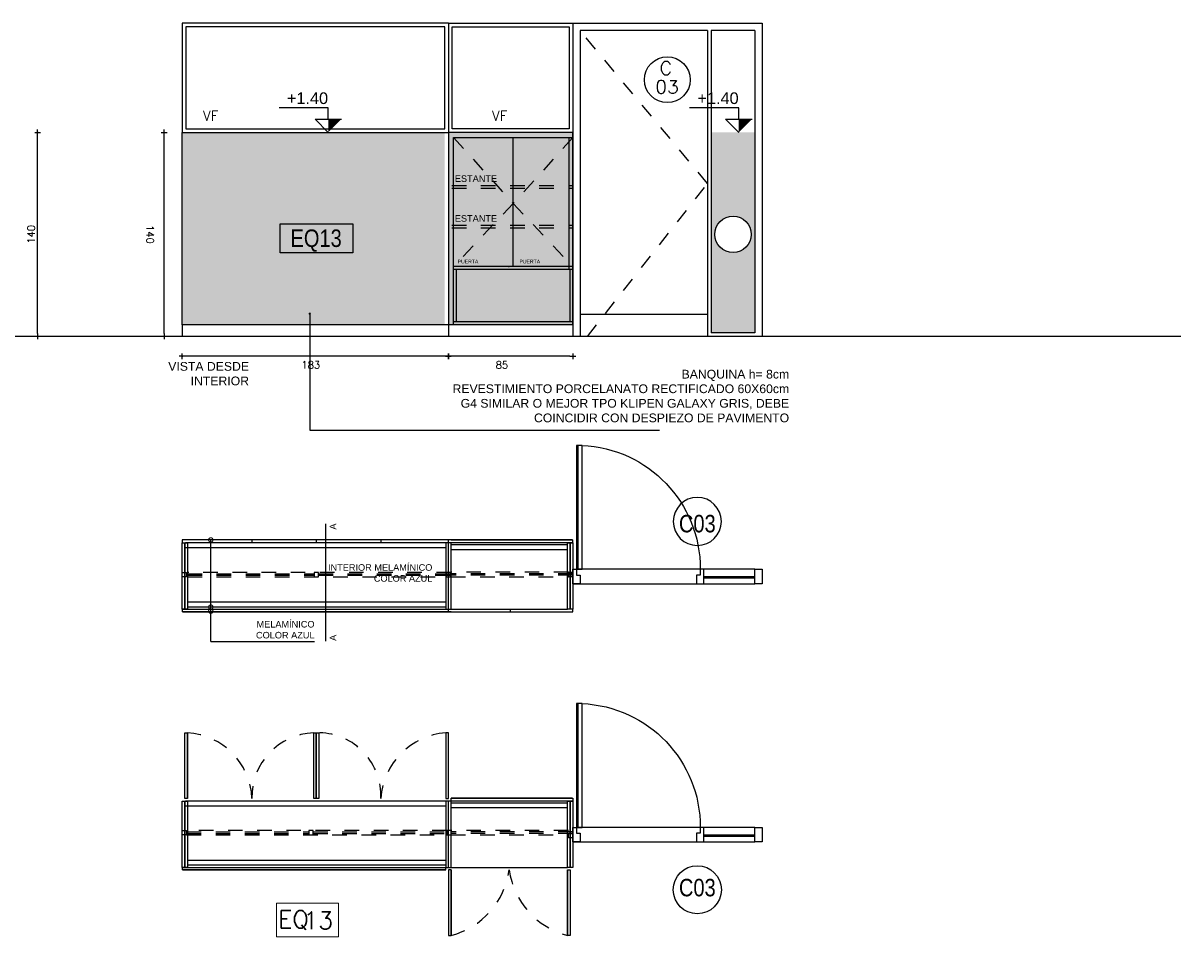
# Model space of a CAD drawing. Header units: millimetres. Extents: x -989 to -850, y -581 to -509.
# Tile 52 of 52: x -858 to -850, y -567 to -561. Entities that reach past the tile are written whole.
import ezdxf
from ezdxf.enums import TextEntityAlignment as Align

# ---------------------------------------------------------------- set-up
doc = ezdxf.new("R2010")
doc.units = ezdxf.units.MM
doc.header["$LTSCALE"] = 0.2
for name, pattern in [('CAIF XREF PLANTAS 603$0$RAYITAS', [0.375, 0.25, -0.125]), ('HIDDEN', [0.375, 0.25, -0.125]), ('RAYITAS', [0.375, 0.25, -0.125])]:
    doc.linetypes.add(name, pattern=pattern)
for name, color, linetype in [('A Aluminio', 5, 'Continuous'), ('A CARPINTERIA', 5, 'Continuous'), ('A EQUIPAMIENTO', 5, 'Continuous'), ('A MUROS', 1, 'Continuous'), ('A PAVIMENTO', 8, 'Continuous'), ('A Proyeccion', 8, 'Continuous'), ('A PROYECCION 2', 2, 'Continuous'), ('A TABIQUE', 2, 'Continuous'), ('Hatch 354', 254, 'Continuous'), ('TEXTOS', 2, 'Continuous'), ('TXT COTA', 3, 'Continuous'), ('TXT COTA NIVEL', 3, 'Continuous'), ('TXT PLANILLAS', 3, 'Continuous'), ('TXT TERMINACIONES', 3, 'Continuous')]:
    doc.layers.add(name, color=color, linetype=linetype)
doc.styles.add('arial', font='arial.ttf')
doc.styles.add('arial narrow', font='ARIALN.TTF')
doc.styles.add('atributo', font='romans.shx', dxfattribs={"height": 0.12})
doc.styles.add('ROMANS', font='romans.shx')
doc.styles.add('SaAS simplex', font='simplex.shx', dxfattribs={"width": 0.8})
doc.styles.get("Standard").update_dxf_attribs({"font": 'arial.ttf'})
doc.dimstyles.new('COTAS 125', dxfattribs={"dimscale": 0.01, "dimtxt": 15, "dimasz": 8, "dimexe": 5, "dimexo": 20, "dimgap": 10, "dimtad": 0, "dimzin": 9, "dimdsep": 46, "dimtxsty": 'SaAS simplex', "dimblk": 'OBLIQUE', "dimcen": 0, "dimclrd": 8, "dimclre": 8, "dimclrt": 256, "dimadec": 1, "dimazin": 0, "dimtfac": 1, "dimtmove": 2, "dimatfit": 3, "dimldrblk": 'OBLIQUE', "dimfxl": 10, "dimlwd": -1, "dimlwe": -1, "dimarcsym": 0})
doc.dimstyles.new('ESC20', dxfattribs={"dimtxt": 0.05, "dimasz": 0.02, "dimexe": 0, "dimexo": 0, "dimgap": 0.02, "dimtad": 1, "dimtoh": 1, "dimdec": 0, "dimlfac": 100, "dimzin": 12, "dimdsep": 46, "dimtxsty": 'ROMANS', "dimblk1": 'PUNTO', "dimblk2": 'PUNTO', "dimsah": 1, "dimcen": 0, "dimse1": 1, "dimse2": 1, "dimclrd": 1, "dimclre": 1, "dimadec": 0, "dimazin": 0, "dimtfac": 0.1, "dimtdec": 0, "dimtix": 1, "dimtmove": 2, "dimatfit": 3, "dimldrblk": 'PUNTO', "dimfxl": 1, "dimtvp": 0.7, "dimtolj": 1, "dimtzin": 0, "dimarcsym": 0})

# ---------------------------------------------------------------- blocks, each defined once
blk = doc.blocks.new('tipo carpinteria')
blk.add_circle((0, 0), 0.165)
at = {"color": 0, "style": 'arial narrow'}
blk.add_attdef('33', text='', height=0.12, dxfattribs=at).set_placement((0, 0.0084), align=Align.MIDDLE_CENTER)
blk = doc.blocks.new('C04')
for p, q in [((-0.037, 0), (-0.037, 0.85)), ((-1.25, 0), (-0.025, 0)), ((-0.9, -0.05), (-1.25, -0.05)), ((-0.9, -0.06), (-1.25, -0.06)), ((0, -0.1), (-1.25, -0.1))]:
    blk.add_line(p, q)
for points in [[(-0.065, 0), (-0.065, 0.85), (-0.025, 0.85), (-0.025, 0)], [(-1.3, -0.1), (-1.25, -0.1), (-1.25, 0), (-1.3, 0)]]:
    blk.add_lwpolyline(points, close=True)
for points in [[(-0.875, 0), (-0.875, -0.04), (-0.85, -0.04), (-0.85, -0.1), (-0.9, -0.1), (-0.9, 0), (-0.875, 0)], [(-0.025, 0), (-0.025, -0.04), (-0.05, -0.04), (-0.05, -0.1), (0, -0.1), (0, 0), (-0.025, 0)]]:
    blk.add_lwpolyline(points)
blk.add_arc((-0.0273, 0.0031), 0.8477, 92.39664, 180.20703)
blk = doc.blocks.new('_DotSmall')
at = {"color": 0, "linetype": 'ByBlock', "const_width": 0.5}
blk.add_lwpolyline([(-0.0625, 0, 1), (0.0625, 0, 1)], format="xyb", close=True, dxfattribs=at)
blk = doc.blocks.new('*U21')
blk.add_circle((0.003, 0.055), 0.262)
at = {"style": 'ROMANS', "width": 1.1}
blk.add_text('C', height=0.15, dxfattribs=at).set_placement((-0.088, 0.112))
at = {"color": 0, "linetype": 'ByBlock', "style": 'ROMANS', "width": 1.05}
blk.add_attdef('NRO', text='', height=0.15, dxfattribs=at).set_placement((0, -0.027), align=Align.MIDDLE)
blk = doc.blocks.new('PUNTO')
for p, q in [((-1, 0), (1, 0)), ((0, 1), (0, -1))]:
    blk.add_line(p, q)
at = {"const_width": 0.3}
blk.add_lwpolyline([(-0.15, 0, 1), (0.15, 0, 1)], format="xyb", close=True, dxfattribs=at)
blk = doc.blocks.new('*D638')
at = {"layer": 'Defpoints', "color": 0, "transparency": 16777216}
for p in [(-857.0808, -563.0198), (-855.2541, -563.0198), (-857.0808, -563.1568)]:
    blk.add_point(p, dxfattribs=at)
at = {"layer": 'TXT COTA', "color": 8, "lineweight": -2, "transparency": 16777216}
blk.add_line((-855.2741, -563.1568), (-857.0608, -563.1568), dxfattribs=at)
at = {"layer": 'TXT COTA', "color": 8, "lineweight": -2, "transparency": 16777216, "xscale": 0.02, "yscale": 0.02, "zscale": 0.02, "rotation": 180}
blk.add_blockref('PUNTO', (-857.0808, -563.1568), dxfattribs=at)
at = {"layer": 'TXT COTA', "color": 8, "lineweight": -2, "transparency": 16777216, "xscale": 0.02, "yscale": 0.02, "zscale": 0.02}
blk.add_blockref('PUNTO', (-855.2541, -563.1568), dxfattribs=at)
at = {"layer": 'TXT COTA', "color": 0, "transparency": 16777216, "insert": (-856.1981, -563.2158), "char_height": 0.05, "attachment_point": 5, "style": 'ROMANS'}
blk.add_mtext('\\A1;183', dxfattribs=at)
blk = doc.blocks.new('*D639')
at = {"layer": 'Defpoints', "color": 0, "transparency": 16777216}
for p in [(-857.2047, -561.6198), (-857.0192, -561.6198), (-857.0192, -563.0198)]:
    blk.add_point(p, dxfattribs=at)
at = {"layer": 'TXT COTA', "color": 8, "lineweight": -2, "transparency": 16777216}
blk.add_line((-857.2047, -562.9998), (-857.2047, -561.6398), dxfattribs=at)
at = {"layer": 'TXT COTA', "color": 8, "lineweight": -2, "transparency": 16777216, "xscale": 0.02, "yscale": 0.02, "zscale": 0.02}
for p, rotation in [((-857.2047, -561.6198), 90), ((-857.2047, -563.0198), 270)]:
    blk.add_blockref('PUNTO', p, dxfattribs=dict(at, rotation=rotation))
at = {"layer": 'TXT COTA', "color": 0, "transparency": 16777216, "insert": (-857.3015, -562.3198), "char_height": 0.05, "attachment_point": 5, "rotation": 270, "style": 'ROMANS'}
blk.add_mtext('\\A1;140', dxfattribs=at)
blk = doc.blocks.new('*D641')
at = {"layer": 'Defpoints', "color": 0, "transparency": 16777216}
for p in [(-858.1657, -561.6198), (-858.0727, -561.6198), (-858.1488, -563.0198)]:
    blk.add_point(p, dxfattribs=at)
at = {"layer": 'TXT COTA', "color": 8, "lineweight": -2, "transparency": 16777216}
blk.add_line((-858.0727, -562.9998), (-858.0727, -561.6398), dxfattribs=at)
at = {"layer": 'TXT COTA', "color": 8, "lineweight": -2, "transparency": 16777216, "xscale": 0.02, "yscale": 0.02, "zscale": 0.02}
for p, rotation in [((-858.0727, -561.6198), 90), ((-858.0727, -563.0198), 270)]:
    blk.add_blockref('PUNTO', p, dxfattribs=dict(at, rotation=rotation))
at = {"layer": 'TXT COTA', "color": 0, "transparency": 16777216, "insert": (-858.1177, -562.3198), "char_height": 0.05, "attachment_point": 5, "rotation": 90, "style": 'ROMANS'}
blk.add_mtext('\\A1;140', dxfattribs=at)
blk = doc.blocks.new('tipo equip')
blk.add_lwpolyline([(-0.25, -0.1), (0.25, -0.1), (0.25, 0.1), (-0.25, 0.1)], close=True)
at = {"color": 0, "style": 'arial narrow'}
blk.add_attdef('EQ02A', text='', height=0.12, dxfattribs=at).set_placement((-0.001, 0.0013), align=Align.MIDDLE_CENTER)
blk = doc.blocks.new('_Oblique')
at = {"layer": 'TXT COTA', "color": 0, "lineweight": -2}
blk.add_line((-0.5, -0.5), (0.5, 0.5), dxfattribs=at)
blk = doc.blocks.new('equipamiento')
at = {"layer": 'TXT COTA', "color": 3, "lineweight": 0}
blk.add_lwpolyline([(2005.2382, 1488.5092), (2005.2382, 1488.2783), (2005.6633, 1488.2783), (2005.6633, 1488.5092)], close=True, dxfattribs=at)
at = {"layer": 'TXT TERMINACIONES', "lineweight": 0, "insert": (2005.2502, 1488.4584), "char_height": 0.12, "attachment_point": 1}
blk.add_mtext_dynamic_manual_height_columns('{\\Fromans|c0;EQ}', width=0.097626, gutter_width=7.5, heights=[0], dxfattribs=at)
blk = doc.blocks.new('equipamiento.')
at = {"layer": 'TXT COTA'}
blk.add_blockref('equipamiento', (0, 0), dxfattribs=at)
at = {"layer": 'TXT COTA', "style": 'atributo'}
blk.add_attdef('00', (2005.4221, 1488.3312), '', height=0.12, dxfattribs=at)
blk = doc.blocks.new('*D629')
at = {"layer": 'Defpoints', "color": 0, "transparency": 16777216}
for p in [(-855.2541, -563.0198), (-854.4008, -563.0198), (-855.2541, -563.1568)]:
    blk.add_point(p, dxfattribs=at)
at = {"layer": 'TXT COTA', "color": 8, "lineweight": -2, "transparency": 16777216}
blk.add_line((-854.4208, -563.1568), (-855.2341, -563.1568), dxfattribs=at)
at = {"layer": 'TXT COTA', "color": 8, "lineweight": -2, "transparency": 16777216, "xscale": 0.02, "yscale": 0.02, "zscale": 0.02, "rotation": 180}
blk.add_blockref('PUNTO', (-855.2541, -563.1568), dxfattribs=at)
at = {"layer": 'TXT COTA', "color": 8, "lineweight": -2, "transparency": 16777216, "xscale": 0.02, "yscale": 0.02, "zscale": 0.02}
blk.add_blockref('PUNTO', (-854.4008, -563.1568), dxfattribs=at)
at = {"layer": 'TXT COTA', "color": 0, "transparency": 16777216, "insert": (-854.8866, -563.2158), "char_height": 0.05, "attachment_point": 5, "style": 'ROMANS'}
blk.add_mtext('\\A1;85', dxfattribs=at)

msp = doc.modelspace()

# ---------------------------------------------------------------- hatches: boundary and pattern name
at = {"layer": 'A PAVIMENTO', "true_color": 0x0063c7}
h = msp.add_hatch(color=152, dxfattribs=at)
h.dxf.hatch_style = 1
h.paths.add_polyline_path([(-857.0808, -561.6198), (-855.2791, -561.6198), (-855.2791, -562.9398), (-857.0808, -562.9398)])
h = msp.add_hatch(color=152, dxfattribs=at)
h.dxf.hatch_style = 1
h.paths.add_polyline_path([(-854.4008, -561.6198), (-855.2541, -561.6198), (-855.2541, -562.9398), (-854.4008, -562.9398)])
at = {"layer": 'Hatch 354'}
h = msp.add_hatch(color=256, dxfattribs=at)
h.dxf.hatch_style = 1
h.paths.add_polyline_path([(-853.1508, -561.6198), (-853.1508, -562.9948), (-853.4504, -562.9948), (-853.4504, -561.6198)])
edge = h.paths.add_edge_path(flags=16)
edge.add_arc((-853.3006, -562.3198), 0.125, 270, 630, ccw=False)
at = {"layer": 'TXT COTA NIVEL'}
h = msp.add_hatch(color=256, dxfattribs=at)
h.dxf.hatch_style = 1
h.paths.add_polyline_path([(-856.0789, -561.5291), (-855.9882, -561.5291), (-856.0789, -561.6198)])
h = msp.add_hatch(color=256, dxfattribs=at)
h.dxf.hatch_style = 1
h.paths.add_polyline_path([(-853.2615, -561.5291), (-853.1708, -561.5291), (-853.2615, -561.6198)])

# ---------------------------------------------------------------- linework, layer by layer
at = {"color": 8, "linetype": 'HIDDEN', "ltscale": 0.05}
for p, q in [((-857.0448, -564.6498), (-856.1756, -564.6498)), ((-857.0448, -564.6598), (-856.1756, -564.6598)), ((-856.1456, -564.6498), (-855.2361, -564.6498)), ((-856.1456, -564.6598), (-855.2361, -564.6598)), ((-854.4008, -564.6498), (-855.2361, -564.6498)), ((-854.4008, -564.6598), (-855.2361, -564.6598)), ((-857.0508, -566.422), (-856.2126, -566.422)), ((-857.0508, -566.432), (-856.2126, -566.432)), ((-856.1826, -566.422), (-855.2661, -566.422)), ((-856.1826, -566.432), (-855.2661, -566.432)), ((-854.4008, -566.4219), (-855.2361, -566.4219)), ((-854.4008, -566.4319), (-855.2361, -566.4319))]:
    msp.add_line(p, q, dxfattribs=at)
msp.add_circle((-853.3006, -562.3198), 0.125)
at = {"layer": 'A Aluminio'}
for p, q in [((-854.4008, -560.8698), (-854.4008, -563.0198)), ((-854.4008, -560.8698), (-853.1008, -560.8698)), ((-853.4754, -560.9198), (-854.3508, -560.9198)), ((-854.3508, -560.9198), (-854.3508, -563.0198)), ((-853.4754, -560.9198), (-853.4754, -563.0198)), ((-853.1508, -560.9198), (-853.4504, -560.9198)), ((-853.4504, -560.9198), (-853.4504, -562.9948)), ((-853.1508, -560.9198), (-853.1508, -562.9948)), ((-853.1008, -560.8698), (-853.1008, -563.0198)), ((-853.1508, -562.9948), (-853.4504, -562.9948)), ((-854.402, -563.0198), (-857.0808, -563.0198)), ((-853.1008, -563.0198), (-854.4008, -563.0198))]:
    msp.add_line(p, q, dxfattribs=at)
at = {"layer": 'A Aluminio', "linetype": 'RAYITAS'}
for p, q in [((-855.2361, -564.6398), (-857.0448, -564.6398)), ((-854.4308, -564.6397), (-855.2361, -564.6397)), ((-857.0448, -564.6698), (-855.2361, -564.6698)), ((-855.2361, -564.6698), (-854.4308, -564.6697)), ((-855.2661, -566.412), (-857.0508, -566.412)), ((-854.4308, -566.4119), (-855.2361, -566.4119)), ((-857.0508, -566.4419), (-855.2661, -566.442)), ((-855.2361, -566.442), (-854.4308, -566.4419))]:
    msp.add_line(p, q, dxfattribs=at)
at = {"layer": 'A Aluminio', "color": 6}
for p, q in [((-854.4008, -564.9105), (-854.4008, -564.8934)), ((-854.4008, -566.1894), (-854.4008, -566.2095)), ((-855.2721, -566.6827), (-855.2721, -566.6656))]:
    msp.add_line(p, q, dxfattribs=at)
at = {"layer": 'A Aluminio'}
for points in [[(-855.2541, -560.8698), (-857.0808, -560.8698), (-857.0808, -561.6198), (-855.2541, -561.6198)], [(-855.2541, -560.8698), (-854.4008, -560.8698), (-854.4008, -561.6198), (-855.2541, -561.6198)], [(-855.2541, -560.8698), (-855.2541, -563.0198)]]:
    msp.add_lwpolyline(points, dxfattribs=at)
for points in [[(-855.2791, -560.8948), (-857.0558, -560.8948), (-857.0558, -561.5948), (-855.2791, -561.5948)], [(-855.2291, -560.8948), (-854.4258, -560.8948), (-854.4258, -561.5948), (-855.2291, -561.5948)], [(-857.0808, -564.6398), (-857.0508, -564.6398), (-857.0508, -564.6698), (-857.0808, -564.6698)], [(-856.1456, -564.6398), (-856.1756, -564.6398), (-856.1756, -564.6698), (-856.1456, -564.6698)], [(-855.2391, -564.6398), (-855.2691, -564.6398), (-855.2691, -564.6698), (-855.2391, -564.6698)], [(-854.4008, -564.6697), (-854.4308, -564.6697), (-854.4308, -564.6397), (-854.4008, -564.6397)], [(-857.0808, -566.412), (-857.0508, -566.412), (-857.0508, -566.4419), (-857.0808, -566.4419)], [(-856.1826, -566.412), (-856.2126, -566.412), (-856.2126, -566.4419), (-856.1826, -566.4419)], [(-855.2361, -566.412), (-855.2661, -566.412), (-855.2661, -566.442), (-855.2361, -566.442)], [(-854.4008, -566.462), (-854.4308, -566.462), (-854.4308, -566.432), (-854.4008, -566.432)]]:
    msp.add_lwpolyline(points, close=True, dxfattribs=at)
at = {"layer": 'A Aluminio', "color": 6}
for points in [[(-857.0593, -564.4173), (-857.0808, -564.4173), (-857.0808, -564.4373)], [(-856.6027, -564.4173), (-856.6027, -564.4373)], [(-856.1606, -564.4173), (-856.1606, -564.4373)], [(-855.7186, -564.4173), (-855.7186, -564.4373)], [(-854.8274, -564.9105), (-854.8274, -564.8934)]]:
    msp.add_lwpolyline(points, dxfattribs=at)
at = {"layer": 'A Aluminio', "linetype": 'RAYITAS'}
for centre, radius, start, end in [((-857.0708, -566.2093), 0.4685, 2.17254, 86.80897), ((-856.1604, -566.1835), 0.4423, 92.35551, 181.0428), ((-856.1465, -566.1699), 0.4285, 357.11491, 88.89287), ((-855.2351, -566.2247), 0.4846, 94.37713, 176.07625), ((-855.3743, -566.6074), 0.5431, 284.74296, 352.03805), ((-854.2986, -566.6074), 0.5431, 187.96195, 255.25704)]:
    msp.add_arc(centre, radius, start, end, dxfattribs=at)
at = {"layer": 'A EQUIPAMIENTO'}
for p, q in [((-857.0808, -562.9398), (-857.0808, -561.6198)), ((-854.4008, -562.9398), (-854.4008, -561.6198)), ((-854.4008, -562.9198), (-854.4008, -562.9998)), ((-854.4008, -562.9398), (-857.0808, -562.9398)), ((-857.0808, -562.9398), (-857.0808, -563.0198)), ((-854.4008, -562.9398), (-856.6905, -562.9398)), ((-857.0593, -564.4694), (-855.2721, -564.4694)), ((-854.4368, -564.4852), (-855.2361, -564.4852)), ((-857.0448, -564.8426), (-855.2721, -564.8426)), ((-857.0593, -566.2416), (-855.2721, -566.2416)), ((-854.4368, -566.2574), (-855.2361, -566.2574)), ((-857.0448, -566.6148), (-855.2721, -566.6148))]:
    msp.add_line(p, q, dxfattribs=at)
at = {"layer": 'A MUROS'}
msp.add_line((-850.2282, -563.0198), (-914.901, -563.0198), dxfattribs=at)
at = {"layer": 'A Proyeccion', "linetype": 'CAIF XREF PLANTAS 603$0$RAYITAS'}
for p, q in [((-853.4754, -561.9698), (-854.3508, -560.9198)), ((-854.3008, -563.0198), (-853.4754, -561.9698))]:
    msp.add_line(p, q, dxfattribs=at)
at = {"layer": 'A Proyeccion'}
msp.add_line((-853.4754, -562.8698), (-854.3508, -562.8698), dxfattribs=at)
at = {"layer": 'A PROYECCION 2'}
for p, q in [((-855.2181, -562.9398), (-855.2181, -561.6558)), ((-855.2181, -561.6558), (-854.4008, -561.6558)), ((-854.8094, -562.5398), (-854.8094, -561.6558)), ((-854.4258, -562.5598), (-854.4258, -561.6558)), ((-854.4008, -562.5598), (-854.4008, -561.6558)), ((-855.1981, -562.9198), (-855.1981, -562.5598)), ((-854.4008, -562.9198), (-855.2181, -562.9198))]:
    msp.add_line(p, q, dxfattribs=at)
for points in [[(-854.4008, -562.5398), (-855.2181, -562.5398)], [(-854.4008, -562.5598), (-855.2181, -562.5598)], [(-854.4208, -562.5598), (-854.4208, -562.9198)], [(-854.4008, -562.5598), (-854.4008, -562.9198)]]:
    msp.add_lwpolyline(points, dxfattribs=at)
at = {"layer": 'A TABIQUE', "color": 6}
for p, q in [((-855.2361, -564.4173), (-857.0593, -564.4173)), ((-854.4043, -564.4173), (-855.2541, -564.4173)), ((-855.2541, -564.9105), (-855.2541, -564.4173)), ((-855.2361, -564.4173), (-854.4008, -564.4173)), ((-855.2361, -564.4373), (-857.0593, -564.4373)), ((-855.2361, -564.8934), (-855.2361, -564.4373)), ((-854.4008, -564.4373), (-855.2361, -564.4373)), ((-854.4368, -564.4515), (-855.2361, -564.4515)), ((-857.0773, -564.8934), (-855.2361, -564.8934)), ((-857.0448, -564.8763), (-855.2721, -564.8763)), ((-855.2361, -564.8934), (-854.4368, -564.8934)), ((-855.2361, -564.9105), (-857.0808, -564.9105)), ((-857.0773, -564.9105), (-855.2541, -564.9105)), ((-855.2541, -564.9105), (-854.4008, -564.9105)), ((-857.0448, -566.1915), (-857.0448, -565.7415)), ((-855.2361, -566.2095), (-857.0593, -566.2095)), ((-855.2361, -566.6656), (-855.2361, -566.1894)), ((-854.4043, -566.1894), (-855.2361, -566.1894)), ((-855.2361, -566.1894), (-854.4008, -566.1894)), ((-854.4008, -566.2095), (-855.2361, -566.2095)), ((-854.4368, -566.2236), (-855.2361, -566.2237)), ((-857.0448, -566.6485), (-855.2721, -566.6485)), ((-855.2721, -566.6827), (-857.0808, -566.6827)), ((-857.0773, -566.6656), (-855.2361, -566.6656)), ((-857.0773, -566.6827), (-855.2721, -566.6827)), ((-855.2361, -566.6656), (-854.4368, -566.6656)), ((-855.2361, -566.6827), (-855.2361, -567.1327)), ((-854.4368, -566.6827), (-854.4368, -567.1327))]:
    msp.add_line(p, q, dxfattribs=at)
for points in [[(-854.4008, -564.4373), (-854.4008, -564.4173)], [(-857.0808, -564.8934), (-857.0808, -564.9105)], [(-856.1606, -566.1915), (-856.1606, -565.7415), (-856.1606, -566.1915)], [(-857.0808, -566.6656), (-857.0808, -566.6827)]]:
    msp.add_lwpolyline(points, dxfattribs=at)
for points in [[(-857.0808, -564.4373), (-857.0628, -564.4373), (-857.0628, -564.8934), (-857.0808, -564.8934)], [(-857.0448, -564.8934), (-857.0628, -564.8934), (-857.0628, -564.4373), (-857.0448, -564.4373)], [(-855.2721, -564.8934), (-855.2541, -564.8934), (-855.2541, -564.4373), (-855.2721, -564.4373)], [(-854.4368, -564.4373), (-854.4188, -564.4373), (-854.4188, -564.8934), (-854.4368, -564.8934)], [(-854.4008, -564.8934), (-854.4188, -564.8934), (-854.4188, -564.4373), (-854.4008, -564.4373)], [(-857.0628, -566.1915), (-857.0628, -565.7415), (-857.0448, -565.7415), (-857.0448, -566.1915)], [(-856.1426, -566.1915), (-856.1786, -566.1915), (-856.1786, -565.7415), (-856.1426, -565.7415)], [(-855.2541, -566.1915), (-855.2541, -565.7415), (-855.2721, -565.7415), (-855.2721, -566.1915)], [(-857.0808, -566.2095), (-857.0628, -566.2095), (-857.0628, -566.6656), (-857.0808, -566.6656)], [(-857.0448, -566.6656), (-857.0628, -566.6656), (-857.0628, -566.2095), (-857.0448, -566.2095)], [(-855.2721, -566.6656), (-855.2541, -566.6656), (-855.2541, -566.2095), (-855.2721, -566.2095)], [(-854.4368, -566.2095), (-854.4188, -566.2095), (-854.4188, -566.6656), (-854.4368, -566.6656)], [(-854.4008, -566.6656), (-854.4188, -566.6656), (-854.4188, -566.2095), (-854.4008, -566.2095)], [(-855.2541, -566.6827), (-855.2541, -567.1327), (-855.2361, -567.1327), (-855.2361, -566.6827)], [(-854.4188, -566.6827), (-854.4188, -567.1327), (-854.4368, -567.1327), (-854.4368, -566.6827)]]:
    msp.add_lwpolyline(points, close=True, dxfattribs=at)
msp.add_point((-854.8401, -562.5398), dxfattribs=at)
at = {"layer": 'TXT COTA', "color": 252, "linetype": 'HIDDEN'}
for p, q in [((-855.2306, -561.9842), (-854.4008, -561.9842)), ((-855.2306, -562.0022), (-854.4008, -562.0022)), ((-855.2306, -562.2575), (-854.4008, -562.2575)), ((-855.2306, -562.2755), (-854.4008, -562.2755))]:
    msp.add_line(p, q, dxfattribs=at)
for points in [[(-855.2181, -561.6558), (-854.8094, -562.1078), (-855.2181, -562.5398)], [(-854.4008, -561.6558), (-854.8094, -562.1078), (-854.4008, -562.5398)]]:
    msp.add_lwpolyline(points, dxfattribs=at)
at = {"layer": 'TXT COTA NIVEL'}
for p, q in [((-856.1696, -561.5291), (-855.9882, -561.5291)), ((-856.0789, -561.6198), (-856.1696, -561.5291)), ((-853.3522, -561.5291), (-853.1708, -561.5291)), ((-853.2615, -561.6198), (-853.3522, -561.5291))]:
    msp.add_line(p, q, dxfattribs=at)
for points in [[(-856.0789, -561.5291), (-856.0789, -561.4511), (-856.4164, -561.4511)], [(-853.2615, -561.5291), (-853.2615, -561.4511), (-853.599, -561.4511)]]:
    msp.add_lwpolyline(points, dxfattribs=at)
at = {"layer": 'TXT TERMINACIONES'}
for p, q in [((-856.0946, -565.1112), (-856.0946, -564.3057)), ((-856.8847, -564.9063), (-856.8847, -564.4173)), ((-856.8847, -565.1153), (-856.8847, -564.9063))]:
    msp.add_line(p, q, dxfattribs=at)
msp.add_lwpolyline([(-856.8847, -565.1153), (-856.5168, -565.1153), (-856.1728, -565.1153)], dxfattribs=at)

# ---------------------------------------------------------------- block references
at = {"layer": 'A CARPINTERIA', "color": 6, "xscale": -1}
for p, rotation in [((-854.4008, -564.6185), 359.9999923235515), ((-854.4008, -566.3907), 359.9999923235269)]:
    msp.add_blockref('C04', p, dxfattribs=dict(at, rotation=rotation))
at = {"layer": 'TXT PLANILLAS', "xscale": 0.6, "yscale": 0.6, "zscale": 0.6}
msp.add_blockref('*U21', (-853.7538, -561.2914), dxfattribs=at).add_auto_attribs({'NRO': '03'})
at = {"layer": 'TXT PLANILLAS'}
ref = msp.add_blockref('tipo equip', (-856.1593, -562.3475), dxfattribs=dict(at, xscale=-1, rotation=359.9999999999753))
ref.add_attrib('EQ02A', 'EQ13', dxfattribs={"layer": '0', "color": 0, "height": 0.12, "rotation": 360, "style": 'arial narrow'}).set_placement((-856.1619, -562.3462), align=Align.MIDDLE_CENTER)
ref = msp.add_blockref('tipo carpinteria', (-853.5461, -564.2904), dxfattribs=dict(at, xscale=-1, rotation=359.9999999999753))
ref.add_attrib('33', 'C03', dxfattribs={"layer": '0', "color": 0, "height": 0.12, "style": 'arial narrow'}).set_placement((-853.5461, -564.3654), align=Align.CENTER)
ref = msp.add_blockref('tipo carpinteria', (-853.5461, -566.8187), dxfattribs=dict(at, rotation=179.9999999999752))
ref.add_attrib('33', 'C03', dxfattribs={"layer": '0', "color": 0, "height": 0.12, "rotation": 360, "style": 'arial narrow'}).set_placement((-853.5461, -566.8638), align=Align.CENTER)
ref = msp.add_blockref('equipamiento.', (-2861.6726, -2055.4203), dxfattribs=at)
ref.add_attrib('00', '13', (-856.2505, -567.0891), dxfattribs={"height": 0.12, "rotation": 360, "style": 'atributo'})
at = {"layer": 'TXT TERMINACIONES', "xscale": -0.06, "yscale": 0.06, "zscale": 0.06, "rotation": 359.9999999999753}
for p in [(-856.8847, -564.4173), (-856.8847, -564.8781), (-856.8847, -564.9063)]:
    msp.add_blockref('_DotSmall', p, dxfattribs=at)

# ---------------------------------------------------------------- texts
at = {"color": 252, "char_height": 0.06784, "style": 'ROMANS'}
for insert, attachment_point, rotation in [((-856.8332, -561.4718), 3, 360), ((-855.0013, -561.4718), 1, 0)]:
    msp.add_mtext(' VF', dxfattribs=dict(at, insert=insert, attachment_point=attachment_point, rotation=rotation))
at = {"layer": 'TEXTOS', "char_height": 0.025, "attachment_point": 3, "style": 'arial'}
for insert in [(-855.049, -562.494), (-854.6246, -562.494)]:
    msp.add_mtext_dynamic_manual_height_columns('\\A1;PUERTA', width=0.646215, gutter_width=12.5, heights=[0], dxfattribs=dict(at, insert=insert))
at = {"layer": 'TXT COTA NIVEL', "char_height": 0.08, "attachment_point": 3, "rotation": 0, "style": 'arial'}
for insert in [(-856.0799, -561.3449), (-853.2625, -561.3449)]:
    msp.add_mtext('+1.40', dxfattribs=dict(at, insert=insert))
at = {"layer": 'TXT TERMINACIONES', "color": 2, "char_height": 0.045, "attachment_point": 1, "style": 'arial'}
for insert in [(-855.2101, -561.9145), (-855.2101, -562.1878)]:
    msp.add_mtext_dynamic_manual_height_columns('\\A1;ESTANTE', width=0.369841, gutter_width=12.5, heights=[0], dxfattribs=dict(at, insert=insert))
at = {"layer": 'TXT TERMINACIONES', "color": 2, "style": 'arial'}
for s, insert, char_height, width, attachment_point in [('VISTA DESDE\\PINTERIOR', (-856.6225, -563.3567), 0.06, 1.142007, 9), ('\\PBANQUINA h= 8cm\\P\\pt1.38;REVESTIMIENTO PORCELANATO RECTIFICADO 60X60cm\\P\\ptz;G4 SIMILAR O MEJOR TPO KLIPEN GALAXY GRIS, DEBE\\PCOINCIDIR CON DESPIEZO DE PAVIMENTO', (-852.9159, -563.6104), 0.06, 2.354005, 9), ('INTERIOR MELAMÍNICO \\PCOLOR AZUL', (-855.3643, -564.5839), 0.045, 1.142007, 3), ('MELAMÍNICO  \\PCOLOR AZUL', (-856.1728, -565.0941), 0.045, 1.142007, 9)]:
    msp.add_mtext(s, dxfattribs=dict(at, insert=insert, char_height=char_height, width=width, attachment_point=attachment_point))
at = {"layer": 'TXT TERMINACIONES', "color": 2, "char_height": 0.045, "width": 1.142007, "attachment_point": 1, "rotation": 90, "style": 'arial'}
for insert in [(-856.0688, -564.3464), (-856.0688, -565.1102)]:
    msp.add_mtext('A', dxfattribs=dict(at, insert=insert))

# ---------------------------------------------------------------- dimensions: what is measured, and where the dimension line sits
at = {"layer": 'TXT COTA'}
dim = msp.add_linear_dim(base=(-858.0727, -561.6198), p1=(-858.1488, -563.0198), p2=(-858.1657, -561.6198), angle=90, dimstyle='ESC20', override={"dimclrd": 8}, dxfattribs=at)
dim.commit()
dim.dimension.update_dxf_attribs({"geometry": '*D641', "text_midpoint": (-858.1177, -562.3198)})
dim = msp.add_linear_dim(base=(-857.2047, -561.6198), p1=(-857.0192, -563.0198), p2=(-857.0192, -561.6198), angle=90, dimstyle='ESC20', override={"dimclrd": 8}, dxfattribs=at)
dim.commit()
dim.dimension.update_dxf_attribs({"geometry": '*D639', "text_midpoint": (-857.3015, -562.3198), "dimtype": 160, "text_rotation": 270})
for base, p1, p2, picture, middle in [((-857.0808, -563.1568), (-855.2541, -563.0198), (-857.0808, -563.0198), '*D638', (-856.1981, -563.2158)), ((-855.2541, -563.1568), (-854.4008, -563.0198), (-855.2541, -563.0198), '*D629', (-854.8866, -563.2158))]:
    dim = msp.add_linear_dim(base=base, p1=p1, p2=p2, dimstyle='ESC20', override={"dimclrd": 8}, dxfattribs=at)
    dim.commit()
    dim.dimension.update_dxf_attribs({"geometry": picture, "text_midpoint": middle, "dimtype": 160})

# ---------------------------------------------------------------- leaders
at = {"layer": 'TXT TERMINACIONES'}
msp.add_leader([(-856.2056, -562.8636), (-856.2056, -563.6644), (-853.8067, -563.6644)], dimstyle='COTAS 125', override={"dimtxt": 5, "dimasz": 6, "dimldrblk": 'DotSmall'}, dxfattribs=at)

doc.saveas('drawing.dxf')
